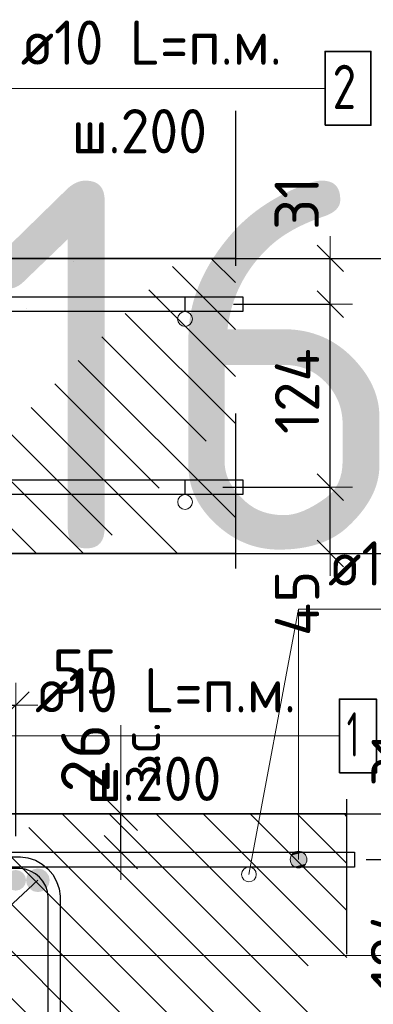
# Model space of a CAD drawing. Header units: metres. Extents: x -38 to 97, y -15 to 21.
# Tile 58 of 132: x 72.58 to 72.82, y 2.039 to 2.706. Entities that reach past the tile are written whole.
import ezdxf

# ---------------------------------------------------------------- set-up
doc = ezdxf.new("R2010")
doc.units = ezdxf.units.M
doc.header["$PDMODE"] = 65
doc.linetypes.add('______4', pattern=[0.135, 0.105, -0.03])
for name, color, linetype, lineweight in [('XR$3$Арм. стержнями верхней зоны', 180, 'Continuous', 35), ('XR$3$Арм. стержнями нижней зоны', 180, 'Continuous', 35), ('XR$3$Арм.стержн. Арматура края', 96, 'Continuous', 35), ('XR$3$Размерная линия (1)', 7, 'Continuous', 13), ('XR$3$Размерная линия_ общее', 7, 'Continuous', 13), ('XR$5$Арм. стержнями верхней зоны', 180, 'Continuous', 35), ('XR$5$Арм.стержн. Арматура края', 96, 'Continuous', 35), ('XR$5$Арм.стержн. Доп. арматура', 180, 'Continuous', 35), ('XR$5$Арм.стержн. Хомут', 240, 'Continuous', 35), ('XR$5$Арм.стержн.горизонт. 1', 180, 'Continuous', 35), ('XR$5$Размерная линия (1)', 7, 'Continuous', 13), ('XR$5$Размерная линия_ общее', 7, 'Continuous', 13)]:
    doc.layers.add(name, color=color, linetype=linetype, lineweight=lineweight)
doc.styles.add('ISOCPEUR', font='txt')
doc.dimstyles.new('DIMSTYLE_11', dxfattribs={"dimtxt": 0.033, "dimasz": 0.0375, "dimexe": 0, "dimexo": 0, "dimgap": 0.0165, "dimtad": 2, "dimdec": 0, "dimlfac": 1000, "dimrnd": 1, "dimzin": 12, "dimdsep": 46, "dimtxsty": 'ISOCPEUR', "dimblk1": 'ALL_ML_STRICH', "dimblk2": 'ALL_ML_STRICH', "dimsah": 1, "dimcen": 0, "dimclrd": 7, "dimclre": 256, "dimclrt": 7, "dimadec": 0, "dimazin": 0, "dimtfac": 1, "dimtdec": 0, "dimtix": 1, "dimtmove": 2, "dimatfit": 3, "dimfxl": 0, "dimtvp": 1.2, "dimtzin": 0, "dimlwd": 0, "dimlwe": -3, "dimarcsym": 0})
doc.dimstyles.new('DIMSTYLE_12', dxfattribs={"dimtxt": 0.03, "dimasz": 0.03, "dimexe": 0, "dimexo": 0, "dimgap": 0.015, "dimtad": 2, "dimdec": 0, "dimlfac": 1000, "dimrnd": 1, "dimzin": 12, "dimdsep": 46, "dimtxsty": 'ISOCPEUR', "dimblk1": 'ALL_ML_STRICH', "dimblk2": 'ALL_ML_STRICH', "dimsah": 1, "dimcen": 0, "dimclrd": 7, "dimclre": 256, "dimclrt": 7, "dimadec": 0, "dimazin": 0, "dimtfac": 1, "dimtdec": 0, "dimtix": 1, "dimtmove": 2, "dimatfit": 3, "dimfxl": 0, "dimtzin": 0, "dimlwd": 0, "dimlwe": -3, "dimarcsym": 0})
doc.dimstyles.new('DIMSTYLE_14', dxfattribs={"dimtxt": 0.03, "dimasz": 0.03, "dimexe": 0, "dimexo": 0, "dimgap": 0.015, "dimtad": 2, "dimdec": 0, "dimlfac": 1000, "dimrnd": 1, "dimzin": 12, "dimdsep": 46, "dimtxsty": 'ISOCPEUR', "dimblk1": 'ALL_ML_STRICH', "dimblk2": 'ALL_ML_STRICH', "dimsah": 1, "dimcen": 0, "dimclrd": 7, "dimclre": 256, "dimclrt": 7, "dimadec": 0, "dimazin": 0, "dimtfac": 1, "dimtdec": 0, "dimtix": 1, "dimtmove": 2, "dimatfit": 3, "dimfxl": 0, "dimtvp": 1.2, "dimtzin": 0, "dimlwd": 0, "dimlwe": -3, "dimarcsym": 0})
doc.dimstyles.new('DIMSTYLE_23', dxfattribs={"dimtxt": 0.03, "dimasz": 0.03, "dimexe": 0, "dimexo": 0, "dimgap": 0.015, "dimtad": 2, "dimdec": 0, "dimlfac": 1000, "dimrnd": 5, "dimzin": 12, "dimdsep": 46, "dimtxsty": 'ISOCPEUR', "dimblk1": 'ALL_ML_STRICH', "dimblk2": 'ALL_ML_STRICH', "dimsah": 1, "dimcen": 0, "dimclrd": 7, "dimclre": 256, "dimclrt": 7, "dimadec": 0, "dimazin": 0, "dimtfac": 1, "dimtdec": 0, "dimtix": 1, "dimtmove": 2, "dimatfit": 3, "dimfxl": 0, "dimtvp": 1.2, "dimtzin": 0, "dimlwd": 0, "dimlwe": -3, "dimarcsym": 0})
doc.dimstyles.new('DIMSTYLE_8', dxfattribs={"dimtxt": 0.033, "dimasz": 0.0375, "dimexe": 0, "dimexo": 0, "dimgap": 0.0165, "dimtad": 2, "dimdec": 0, "dimlfac": 1000, "dimrnd": 1, "dimzin": 12, "dimdsep": 46, "dimtxsty": 'ISOCPEUR', "dimblk1": 'ALL_ML_STRICH', "dimblk2": 'ALL_ML_STRICH', "dimsah": 1, "dimcen": 0, "dimclrd": 7, "dimclre": 256, "dimclrt": 7, "dimadec": 0, "dimazin": 0, "dimtfac": 1, "dimtdec": 0, "dimtix": 1, "dimtmove": 2, "dimatfit": 3, "dimfxl": 0, "dimtzin": 0, "dimlwd": 0, "dimlwe": -3, "dimarcsym": 0})
pattern_1 = [(135, (0, 0), (-0.031819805, -0.031819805), [0.4, -0.05, 0, -0.05]), (135, (-0.01591, -0.01591), (-0.031819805, -0.031819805), [0.8, -0.1, 0.1, -0.1])]

# ---------------------------------------------------------------- blocks, each defined once
blk = doc.blocks.new('ALL_ML_STRICH')
at = {"color": 0, "linetype": 'ByBlock', "lineweight": -2}
for p, q in [((0, -0.5), (0, 0.5)), ((-0.3, -0.3), (0.3, 0.3)), ((-1, 0), (0.5, 0))]:
    blk.add_line(p, q, dxfattribs=at)
blk = doc.blocks.new('*D97')
at = {"layer": 'DEFPOINTS', "color": 7, "linetype": 'Continuous', "lineweight": 13, "transparency": 33554687}
for p in [(72.69392, 2.54403), (72.69392, 2.34403), (72.86547, 2.34403)]:
    blk.add_point(p, dxfattribs=at)
at = {"layer": 'XR$3$Размерная линия_ общее', "color": 253, "linetype": 'Continuous', "lineweight": -2, "true_color": 0xa0a0a0, "transparency": 33554687}
for p, q in [((72.71392, 2.54403), (72.86547, 2.54403)), ((72.71392, 2.34403), (72.86547, 2.34403))]:
    blk.add_line(p, q, dxfattribs=at)
at = {"layer": 'XR$3$Размерная линия_ общее', "color": 7, "linetype": 'Continuous', "lineweight": -2, "transparency": 33554687}
blk.add_line((72.86547, 2.34403), (72.86547, 2.54403), dxfattribs=at)
at = {"layer": 'XR$3$Размерная линия_ общее', "color": 7, "linetype": 'Continuous', "lineweight": 13, "transparency": 33554687, "xscale": 0.0375, "yscale": 0.0375, "zscale": 0.0375}
for p, rotation in [((72.86547, 2.54403), 90), ((72.86547, 2.34403), 270)]:
    blk.add_blockref('ALL_ML_STRICH', p, dxfattribs=dict(at, rotation=rotation))
at = {"layer": 'XR$3$Размерная линия_ общее', "color": 7, "linetype": 'Continuous', "lineweight": 13, "transparency": 33554687, "insert": (72.84147, 2.44568), "char_height": 0.033, "width": 0.099, "attachment_point": 5, "rotation": 90, "style": 'ISOCPEUR'}
blk.add_mtext('\\A1;{200}', dxfattribs=at)
blk = doc.blocks.new('*D216')
at = {"layer": 'DEFPOINTS', "color": 7, "linetype": 'Continuous', "lineweight": 13, "transparency": 33554687}
for p in [(72.69781, 2.38903), (72.71066, 2.34403), (72.79047, 2.34403)]:
    blk.add_point(p, dxfattribs=at)
at = {"layer": 'XR$3$Размерная линия (1)', "color": 9, "linetype": 'Continuous', "lineweight": -2, "true_color": 0xc7c7c7, "transparency": 33554687}
for p, q in [((72.71781, 2.38903), (72.79047, 2.38903)), ((72.73066, 2.34403), (72.79047, 2.34403))]:
    blk.add_line(p, q, dxfattribs=at)
at = {"layer": 'XR$3$Размерная линия (1)', "color": 7, "linetype": 'Continuous', "lineweight": -2, "transparency": 33554687}
blk.add_line((72.79047, 2.34403), (72.79047, 2.38903), dxfattribs=at)
at = {"layer": 'XR$3$Размерная линия (1)', "color": 7, "linetype": 'Continuous', "lineweight": 13, "transparency": 33554687, "xscale": 0.03, "yscale": 0.03, "zscale": 0.03}
for p, rotation in [((72.79047, 2.38903), 90), ((72.79047, 2.34403), 270)]:
    blk.add_blockref('ALL_ML_STRICH', p, dxfattribs=dict(at, rotation=rotation))
at = {"layer": 'XR$3$Размерная линия (1)', "color": 7, "linetype": 'Continuous', "lineweight": 13, "transparency": 33554687, "insert": (72.76796, 2.31028), "char_height": 0.03, "width": 0.06, "attachment_point": 5, "rotation": 90, "style": 'ISOCPEUR'}
blk.add_mtext('\\A1;{45}', dxfattribs=at)
blk = doc.blocks.new('*D217')
at = {"layer": 'DEFPOINTS', "color": 7, "linetype": 'Continuous', "lineweight": 13, "transparency": 33554687}
for p in [(72.70483, 2.51303), (72.69781, 2.38903), (72.79047, 2.38903)]:
    blk.add_point(p, dxfattribs=at)
at = {"layer": 'XR$3$Размерная линия (1)', "color": 9, "linetype": 'Continuous', "lineweight": -2, "true_color": 0xc7c7c7, "transparency": 33554687}
for p, q in [((72.72483, 2.51303), (72.79047, 2.51303)), ((72.71781, 2.38903), (72.79047, 2.38903))]:
    blk.add_line(p, q, dxfattribs=at)
at = {"layer": 'XR$3$Размерная линия (1)', "color": 7, "linetype": 'Continuous', "lineweight": -2, "transparency": 33554687}
blk.add_line((72.79047, 2.38903), (72.79047, 2.51303), dxfattribs=at)
at = {"layer": 'XR$3$Размерная линия (1)', "color": 7, "linetype": 'Continuous', "lineweight": 13, "transparency": 33554687, "xscale": 0.03, "yscale": 0.03, "zscale": 0.03}
for p, rotation in [((72.79047, 2.51303), 90), ((72.79047, 2.38903), 270)]:
    blk.add_blockref('ALL_ML_STRICH', p, dxfattribs=dict(at, rotation=rotation))
at = {"layer": 'XR$3$Размерная линия (1)', "color": 7, "linetype": 'Continuous', "lineweight": 13, "transparency": 33554687, "insert": (72.76797, 2.45403), "char_height": 0.03, "width": 0.09, "attachment_point": 5, "rotation": 90, "style": 'ISOCPEUR'}
blk.add_mtext('\\A1;{124}', dxfattribs=at)
blk = doc.blocks.new('*D218')
at = {"layer": 'DEFPOINTS', "color": 7, "linetype": 'Continuous', "lineweight": 13, "transparency": 33554687}
for p in [(72.68696, 2.54403), (72.70483, 2.51303), (72.79047, 2.51303)]:
    blk.add_point(p, dxfattribs=at)
at = {"layer": 'XR$3$Размерная линия (1)', "color": 9, "linetype": 'Continuous', "lineweight": -2, "true_color": 0xc7c7c7, "transparency": 33554687}
for p, q in [((72.70696, 2.54403), (72.79047, 2.54403)), ((72.72483, 2.51303), (72.79047, 2.51303))]:
    blk.add_line(p, q, dxfattribs=at)
at = {"layer": 'XR$3$Размерная линия (1)', "color": 7, "linetype": 'Continuous', "lineweight": -2, "transparency": 33554687}
blk.add_line((72.79047, 2.51303), (72.79047, 2.54403), dxfattribs=at)
at = {"layer": 'XR$3$Размерная линия (1)', "color": 7, "linetype": 'Continuous', "lineweight": 13, "transparency": 33554687, "xscale": 0.03, "yscale": 0.03, "zscale": 0.03}
for p, rotation in [((72.79047, 2.54403), 90), ((72.79047, 2.51303), 270)]:
    blk.add_blockref('ALL_ML_STRICH', p, dxfattribs=dict(at, rotation=rotation))
at = {"layer": 'XR$3$Размерная линия (1)', "color": 7, "linetype": 'Continuous', "lineweight": 13, "transparency": 33554687, "insert": (72.76773, 2.58132), "char_height": 0.03, "width": 0.06, "attachment_point": 5, "rotation": 90, "style": 'ISOCPEUR'}
blk.add_mtext('\\A1;{31}', dxfattribs=at)
blk = doc.blocks.new('*D816')
at = {"layer": 'DEFPOINTS', "color": 7, "linetype": 'Continuous', "lineweight": 13, "transparency": 33554687}
for p in [(72.75883, 2.16769), (72.75883, 1.96769), (72.93038, 1.96769)]:
    blk.add_point(p, dxfattribs=at)
at = {"layer": 'XR$5$Размерная линия_ общее', "color": 253, "linetype": 'Continuous', "lineweight": -2, "true_color": 0xa0a0a0, "transparency": 33554687}
for p, q in [((72.77883, 2.16769), (72.93038, 2.16769)), ((72.77883, 1.96769), (72.93038, 1.96769))]:
    blk.add_line(p, q, dxfattribs=at)
at = {"layer": 'XR$5$Размерная линия_ общее', "color": 7, "linetype": 'Continuous', "lineweight": -2, "transparency": 33554687}
blk.add_line((72.93038, 1.96769), (72.93038, 2.16769), dxfattribs=at)
at = {"layer": 'XR$5$Размерная линия_ общее', "color": 7, "linetype": 'Continuous', "lineweight": 13, "transparency": 33554687, "xscale": 0.0375, "yscale": 0.0375, "zscale": 0.0375}
for p, rotation in [((72.93038, 2.16769), 90), ((72.93038, 1.96769), 270)]:
    blk.add_blockref('ALL_ML_STRICH', p, dxfattribs=dict(at, rotation=rotation))
at = {"layer": 'XR$5$Размерная линия_ общее', "color": 7, "linetype": 'Continuous', "lineweight": 13, "transparency": 33554687, "insert": (72.90638, 2.06934), "char_height": 0.033, "width": 0.099, "attachment_point": 5, "rotation": 90, "style": 'ISOCPEUR'}
blk.add_mtext('\\A1;{200}', dxfattribs=at)
blk = doc.blocks.new('*D829')
at = {"layer": 'DEFPOINTS', "color": 7, "linetype": 'Continuous', "lineweight": 13, "transparency": 33554687}
for p in [(72.60871, 2.16769), (72.60871, 2.14169), (72.6487, 2.14169)]:
    blk.add_point(p, dxfattribs=at)
at = {"layer": 'XR$5$Размерная линия_ общее', "color": 253, "linetype": 'Continuous', "lineweight": -2, "true_color": 0xa0a0a0, "transparency": 33554687}
for p, q in [((72.62871, 2.16769), (72.6487, 2.16769)), ((72.62871, 2.14169), (72.6487, 2.14169))]:
    blk.add_line(p, q, dxfattribs=at)
at = {"layer": 'XR$5$Размерная линия_ общее', "color": 7, "linetype": 'Continuous', "lineweight": -2, "transparency": 33554687}
blk.add_line((72.6487, 2.14169), (72.6487, 2.16769), dxfattribs=at)
at = {"layer": 'XR$5$Размерная линия_ общее', "color": 7, "linetype": 'Continuous', "lineweight": 13, "transparency": 33554687, "xscale": 0.0375, "yscale": 0.0375, "zscale": 0.0375}
for p, rotation in [((72.6487, 2.16769), 90), ((72.6487, 2.14169), 270)]:
    blk.add_blockref('ALL_ML_STRICH', p, dxfattribs=dict(at, rotation=rotation))
at = {"layer": 'XR$5$Размерная линия_ общее', "color": 7, "linetype": 'Continuous', "lineweight": 13, "transparency": 33554687, "insert": (72.64823, 2.18505), "char_height": 0.027, "width": 0.00135, "attachment_point": 1, "rotation": 90, "line_spacing_factor": 0.60241, "style": 'ISOCPEUR'}
blk.add_mtext('з.с.', dxfattribs=at)
at = {"layer": 'XR$5$Размерная линия_ общее', "color": 7, "linetype": 'Continuous', "lineweight": 13, "transparency": 33554687, "insert": (72.6247, 2.20541), "char_height": 0.033, "width": 0.066, "attachment_point": 5, "rotation": 90, "style": 'ISOCPEUR'}
blk.add_mtext('\\A1;{26}', dxfattribs=at)
blk = doc.blocks.new('*D832')
at = {"layer": 'DEFPOINTS', "color": 7, "linetype": 'Continuous', "lineweight": 13, "transparency": 33554687}
for p in [(72.52247, 2.24143), (72.52247, 2.13269), (72.57755, 2.13269)]:
    blk.add_point(p, dxfattribs=at)
at = {"layer": 'XR$5$Размерная линия (1)', "color": 9, "linetype": 'Continuous', "lineweight": -2, "true_color": 0xc7c7c7, "transparency": 33554687}
for p, q in [((72.52247, 2.15269), (72.52247, 2.24143)), ((72.57755, 2.15269), (72.57755, 2.24143))]:
    blk.add_line(p, q, dxfattribs=at)
at = {"layer": 'XR$5$Размерная линия (1)', "color": 7, "linetype": 'Continuous', "lineweight": -2, "transparency": 33554687}
blk.add_line((72.52247, 2.24143), (72.57755, 2.24143), dxfattribs=at)
at = {"layer": 'XR$5$Размерная линия (1)', "color": 7, "linetype": 'Continuous', "lineweight": 13, "transparency": 33554687, "xscale": 0.03, "yscale": 0.03, "zscale": 0.03, "rotation": 180}
blk.add_blockref('ALL_ML_STRICH', (72.52247, 2.24143), dxfattribs=at)
at = {"layer": 'XR$5$Размерная линия (1)', "color": 7, "linetype": 'Continuous', "lineweight": 13, "transparency": 33554687, "xscale": 0.03, "yscale": 0.03, "zscale": 0.03}
blk.add_blockref('ALL_ML_STRICH', (72.57755, 2.24143), dxfattribs=at)
at = {"layer": 'XR$5$Размерная линия (1)', "color": 7, "linetype": 'Continuous', "lineweight": 13, "transparency": 33554687, "insert": (72.62416, 2.26411), "char_height": 0.03, "width": 0.06, "attachment_point": 5, "style": 'ISOCPEUR'}
blk.add_mtext('\\A1;{55}', dxfattribs=at)
blk = doc.blocks.new('*D834')
at = {"layer": 'DEFPOINTS', "color": 7, "linetype": 'Continuous', "lineweight": 13, "transparency": 33554687}
for p in [(72.79462, 2.13669), (72.76272, 2.01269), (72.85538, 2.01269)]:
    blk.add_point(p, dxfattribs=at)
at = {"layer": 'XR$5$Размерная линия (1)', "color": 9, "linetype": 'Continuous', "lineweight": -2, "true_color": 0xc7c7c7, "transparency": 33554687}
for p, q in [((72.81462, 2.13669), (72.85538, 2.13669)), ((72.78272, 2.01269), (72.85538, 2.01269))]:
    blk.add_line(p, q, dxfattribs=at)
at = {"layer": 'XR$5$Размерная линия (1)', "color": 7, "linetype": 'Continuous', "lineweight": -2, "transparency": 33554687}
blk.add_line((72.85538, 2.01269), (72.85538, 2.13669), dxfattribs=at)
at = {"layer": 'XR$5$Размерная линия (1)', "color": 7, "linetype": 'Continuous', "lineweight": 13, "transparency": 33554687, "xscale": 0.03, "yscale": 0.03, "zscale": 0.03}
for p, rotation in [((72.85538, 2.13669), 90), ((72.85538, 2.01269), 270)]:
    blk.add_blockref('ALL_ML_STRICH', p, dxfattribs=dict(at, rotation=rotation))
at = {"layer": 'XR$5$Размерная линия (1)', "color": 7, "linetype": 'Continuous', "lineweight": 13, "transparency": 33554687, "insert": (72.83288, 2.07769), "char_height": 0.03, "width": 0.09, "attachment_point": 5, "rotation": 90, "style": 'ISOCPEUR'}
blk.add_mtext('\\A1;{124}', dxfattribs=at)
blk = doc.blocks.new('*D835')
at = {"layer": 'DEFPOINTS', "color": 7, "linetype": 'Continuous', "lineweight": 13, "transparency": 33554687}
for p in [(72.75187, 2.16769), (72.79462, 2.13669), (72.85538, 2.13669)]:
    blk.add_point(p, dxfattribs=at)
at = {"layer": 'XR$5$Размерная линия (1)', "color": 9, "linetype": 'Continuous', "lineweight": -2, "true_color": 0xc7c7c7, "transparency": 33554687}
for p, q in [((72.77187, 2.16769), (72.85538, 2.16769)), ((72.81462, 2.13669), (72.85538, 2.13669))]:
    blk.add_line(p, q, dxfattribs=at)
at = {"layer": 'XR$5$Размерная линия (1)', "color": 7, "linetype": 'Continuous', "lineweight": -2, "transparency": 33554687}
blk.add_line((72.85538, 2.13669), (72.85538, 2.16769), dxfattribs=at)
at = {"layer": 'XR$5$Размерная линия (1)', "color": 7, "linetype": 'Continuous', "lineweight": 13, "transparency": 33554687, "xscale": 0.03, "yscale": 0.03, "zscale": 0.03}
for p, rotation in [((72.85538, 2.16769), 90), ((72.85538, 2.13669), 270)]:
    blk.add_blockref('ALL_ML_STRICH', p, dxfattribs=dict(at, rotation=rotation))
at = {"layer": 'XR$5$Размерная линия (1)', "color": 7, "linetype": 'Continuous', "lineweight": 13, "transparency": 33554687, "insert": (72.83338, 2.20406), "char_height": 0.03, "width": 0.06, "attachment_point": 5, "rotation": 90, "style": 'ISOCPEUR'}
blk.add_mtext('\\A1;{31}', dxfattribs=at)

msp = doc.modelspace()

# ---------------------------------------------------------------- hatches: boundary and pattern name
at = {"linetype": 'Continuous', "lineweight": 25, "transparency": 33554687}
h = msp.add_hatch(dxfattribs=at)
h.set_pattern_fill('__________540', scale=0.015, style=0, pattern_type=2)
h.set_pattern_definition(pattern_1)
h.paths.add_polyline_path([(72.47211, 2.54403), (72.47211, 2.34403), (72.72626, 2.34403), (72.72626, 2.54403)], flags=0)
at = {"linetype": 'Continuous', "lineweight": 13, "transparency": 33554687}
h = msp.add_hatch(dxfattribs=at)
h.set_pattern_fill('__________540', scale=0.015, style=0, pattern_type=2)
h.set_pattern_definition(pattern_1)
h.paths.add_polyline_path([(72.38255, 2.16769), (72.38255, 1.96769), (72.80173, 1.96769), (72.80173, 2.16769)], flags=0)
at = {"layer": 'XR$5$Арм. стержнями верхней зоны', "linetype": 'Continuous', "lineweight": 13, "transparency": 33554687}
for points in [[(72.77176, 2.14152), (72.76614, 2.14152), (72.76411, 2.1395)], [(72.77176, 2.14152), (72.76411, 2.1395), (72.77379, 2.1395)], [(72.76614, 2.14152), (72.77176, 2.14152), (72.76895, 2.14231)], [(72.77379, 2.1395), (72.76411, 2.1395), (72.76333, 2.13669)], [(72.77379, 2.1395), (72.76333, 2.13669), (72.77458, 2.13669)], [(72.77458, 2.13669), (72.76333, 2.13669), (72.76411, 2.13387)], [(72.77458, 2.13669), (72.76411, 2.13387), (72.77379, 2.13387)], [(72.77379, 2.13387), (72.76411, 2.13387), (72.76614, 2.13185)], [(72.77379, 2.13387), (72.76614, 2.13185), (72.77176, 2.13185)], [(72.77176, 2.13185), (72.76614, 2.13185), (72.76895, 2.13106)]]:
    msp.add_hatch(color=7, dxfattribs=at).paths.add_polyline_path(points)
at = {"layer": 'XR$5$Арм.стержн. Доп. арматура', "linetype": 'Continuous', "lineweight": 50, "transparency": 33554687}
msp.add_hatch(color=7, dxfattribs=at).paths.add_polyline_path([(72.58451, 2.12269), (72.58398, 2.12536), (72.58246, 2.12764), (72.58019, 2.12915), (72.57751, 2.12969), (72.57483, 2.12915), (72.57256, 2.12764), (72.57104, 2.12536), (72.57051, 2.12269), (72.57104, 2.12001), (72.57256, 2.11774), (72.57483, 2.11622), (72.57751, 2.11569), (72.58019, 2.11622), (72.58246, 2.11774), (72.58398, 2.12001)])
at = {"layer": 'XR$5$Арм.стержн.горизонт. 1', "linetype": 'Continuous', "lineweight": 50, "transparency": 33554687}
msp.add_hatch(color=7, dxfattribs=at).paths.add_polyline_path([(72.60051, 2.12269), (72.5999, 2.12575), (72.59817, 2.12834), (72.59557, 2.13008), (72.59251, 2.13069), (72.58945, 2.13008), (72.58685, 2.12834), (72.58512, 2.12575), (72.58451, 2.12269), (72.58512, 2.11962), (72.58685, 2.11703), (72.58945, 2.11529), (72.59251, 2.11469), (72.59557, 2.11529), (72.59817, 2.11703), (72.5999, 2.11962)])

# ---------------------------------------------------------------- linework, layer by layer
at = {"color": 7, "linetype": '______4', "lineweight": 25, "transparency": 33554687}
for p, q in [((72.72626, 2.64403), (72.72626, 2.24403)), ((72.80173, 1.86769), (72.80173, 2.26769))]:
    msp.add_line(p, q, dxfattribs=at)
at = {"color": 7, "linetype": 'Continuous', "lineweight": 35, "transparency": 33554687}
for p, q in [((72.72626, 2.54403), (72.47211, 2.54403)), ((72.47211, 2.34403), (72.72626, 2.34403)), ((72.80173, 2.16769), (72.38255, 2.16769))]:
    msp.add_line(p, q, dxfattribs=at)
at = {"color": 7, "linetype": 'Continuous', "lineweight": 13, "transparency": 33554687}
for p, q in [((72.73538, 2.12664), (72.76895, 2.30631)), ((72.6487, 2.16769), (72.6487, 2.22769)), ((86.41979, 2.07171), (67.91979, 2.07171))]:
    msp.add_line(p, q, dxfattribs=at)
for centre in [(72.69211, 2.50298), (72.69215, 2.37898), (72.73538, 2.12664)]:
    msp.add_circle(centre, 0.005, dxfattribs=at)
at = {"layer": 'XR$3$Арм. стержнями верхней зоны', "color": 7, "linetype": 'Continuous', "lineweight": 13, "transparency": 33554687}
msp.add_line((72.56095, 2.6592), (72.78695, 2.6592), dxfattribs=at)
at = {"layer": 'XR$3$Арм. стержнями верхней зоны', "color": 7, "linetype": 'Continuous', "lineweight": 35, "transparency": 33554687}
msp.add_lwpolyline([(72.78695, 2.6342), (72.81795, 2.6342), (72.81795, 2.6842), (72.78695, 2.6842), (72.78695, 2.6342)], dxfattribs=at)
at = {"layer": 'XR$3$Арм. стержнями верхней зоны', "color": 4, "linetype": 'Continuous', "lineweight": 25, "transparency": 33554687}
msp.add_lwpolyline([(72.19209, 2.51803), (72.73126, 2.51803), (72.73126, 2.50803), (72.19209, 2.50803), (72.19209, 2.51803)], dxfattribs=at)
at = {"layer": 'XR$3$Арм. стержнями нижней зоны', "color": 7, "linetype": 'Continuous', "lineweight": 13, "transparency": 33554687}
msp.add_line((72.57062, 2.22046), (72.79662, 2.22046), dxfattribs=at)
at = {"layer": 'XR$3$Арм. стержнями нижней зоны', "color": 4, "linetype": 'Continuous', "lineweight": 25, "transparency": 33554687}
msp.add_lwpolyline([(72.19206, 2.39403), (72.73126, 2.39403), (72.73126, 2.38403), (72.19206, 2.38403), (72.19206, 2.39403)], dxfattribs=at)
at = {"layer": 'XR$3$Арм. стержнями нижней зоны', "color": 7, "linetype": 'Continuous', "lineweight": 35, "transparency": 33554687}
msp.add_lwpolyline([(72.79662, 2.19546), (72.82162, 2.19546), (72.82162, 2.24546), (72.79662, 2.24546), (72.79662, 2.19546)], dxfattribs=at)
at = {"layer": 'XR$3$Арм.стержн. Арматура края', "color": 4, "linetype": 'Continuous', "lineweight": 25, "transparency": 33554687}
for points in [[(72.22538, 2.51803), (72.69203, 2.51803), (72.69203, 2.50803)], [(72.69203, 2.50803), (72.22607, 2.50803)], [(72.22607, 2.39403), (72.69203, 2.39403), (72.69203, 2.38403), (72.22538, 2.38403)]]:
    msp.add_lwpolyline(points, dxfattribs=at)
at = {"layer": 'XR$5$Арм. стержнями верхней зоны', "color": 7, "linetype": 'Continuous', "lineweight": 13, "transparency": 33554687}
for p, q in [((72.76895, 2.30631), (72.99495, 2.30631)), ((72.76895, 2.30631), (72.76895, 2.13669)), ((72.76895, 2.14231), (72.76895, 2.14231)), ((72.76333, 2.13669), (72.76333, 2.13669)), ((72.77458, 2.13669), (72.77458, 2.13669)), ((72.76895, 2.13106), (72.76895, 2.13106))]:
    msp.add_line(p, q, dxfattribs=at)
at = {"layer": 'XR$5$Арм. стержнями верхней зоны', "color": 4, "linetype": 'Continuous', "lineweight": 25, "transparency": 33554687}
msp.add_lwpolyline([(72.40755, 2.14169), (72.80673, 2.14169), (72.80673, 2.13169), (72.40755, 2.13169), (72.40755, 2.14169)], dxfattribs=at)
msp.add_lwpolyline([(72.40755, 2.14169), (72.80673, 2.14169), (72.80673, 2.13169), (72.40755, 2.13169), (72.40755, 2.14169)], dxfattribs=at)
msp.add_lwpolyline([(72.40755, 2.14169), (72.80673, 2.14169), (72.80673, 2.13169), (72.40755, 2.13169), (72.40755, 2.14169)], dxfattribs=at)
at = {"layer": 'XR$5$Арм. стержнями верхней зоны', "color": 7, "linetype": 'Continuous', "lineweight": 13, "transparency": 33554687}
msp.add_circle((72.76895, 2.13669), 0.00563, dxfattribs=at)
at = {"layer": 'XR$5$Арм.стержн. Арматура края', "color": 4, "linetype": 'Continuous', "lineweight": 25, "transparency": 33554687}
msp.add_lwpolyline([(72.40755, 2.03625), (72.40755, 2.11312), (72.40827, 2.11834), (72.41007, 2.12378), (72.41287, 2.12879), (72.41632, 2.13291), (72.42045, 2.13636), (72.42546, 2.13917), (72.4309, 2.14096), (72.43611, 2.14169), (72.80673, 2.14169), (72.80673, 2.13169), (72.4368, 2.13169), (72.43317, 2.13118), (72.4295, 2.12997), (72.42614, 2.12809), (72.42342, 2.12581), (72.42114, 2.12309), (72.41926, 2.11973), (72.41805, 2.11606), (72.41755, 2.11243), (72.41755, 2.03694)], dxfattribs=at)
msp.add_lwpolyline([(72.40755, 2.03625), (72.40755, 2.11312), (72.40827, 2.11834), (72.41007, 2.12378), (72.41287, 2.12879), (72.41632, 2.13291), (72.42045, 2.13636), (72.42546, 2.13917), (72.4309, 2.14096), (72.43611, 2.14169), (72.80673, 2.14169), (72.80673, 2.13169), (72.4368, 2.13169), (72.43317, 2.13118), (72.4295, 2.12997), (72.42614, 2.12809), (72.42342, 2.12581), (72.42114, 2.12309), (72.41926, 2.11973), (72.41805, 2.11606), (72.41755, 2.11243), (72.41755, 2.03694)], dxfattribs=at)
at = {"layer": 'XR$5$Арм.стержн. Хомут', "color": 40, "linetype": 'Continuous', "lineweight": 25, "transparency": 33554687}
for points in [[(72.40751, 1.91936), (72.40751, 2.11201), (72.40819, 2.11689), (72.40986, 2.12197), (72.41248, 2.12665), (72.4157, 2.1305), (72.41955, 2.13371), (72.42422, 2.13633), (72.4293, 2.13801), (72.43419, 2.13869), (72.58087, 2.13869), (72.58575, 2.13801), (72.59083, 2.13633), (72.59551, 2.13371), (72.59936, 2.1305), (72.60257, 2.12665), (72.60519, 2.12197), (72.60687, 2.11689), (72.60755, 2.11201), (72.60755, 1.91936)], [(72.40751, 1.91936), (72.40751, 2.11201), (72.40819, 2.11689), (72.40986, 2.12197), (72.41248, 2.12665), (72.4157, 2.1305), (72.41955, 2.13371), (72.42422, 2.13633), (72.4293, 2.13801), (72.43419, 2.13869), (72.58087, 2.13869), (72.58575, 2.13801), (72.59083, 2.13633), (72.59551, 2.13371), (72.59936, 2.1305), (72.60257, 2.12665), (72.60519, 2.12197), (72.60687, 2.11689), (72.60755, 2.11201), (72.60755, 1.91936)], [(72.59955, 1.91992), (72.59955, 2.11145), (72.59904, 2.11507), (72.59784, 2.11873), (72.59596, 2.12209), (72.59368, 2.12482), (72.59095, 2.1271), (72.58759, 2.12898), (72.58393, 2.13018), (72.58032, 2.13069), (72.43474, 2.13069), (72.43112, 2.13018), (72.42746, 2.12898), (72.42411, 2.1271), (72.42138, 2.12482), (72.4191, 2.12209), (72.41722, 2.11873), (72.41601, 2.11507), (72.41551, 2.11145), (72.41551, 1.91992)], [(72.59955, 1.91992), (72.59955, 2.11145), (72.59904, 2.11507), (72.59784, 2.11873), (72.59596, 2.12209), (72.59368, 2.12482), (72.59095, 2.1271), (72.58759, 2.12898), (72.58393, 2.13018), (72.58032, 2.13069), (72.43474, 2.13069), (72.43112, 2.13018), (72.42746, 2.12898), (72.42411, 2.1271), (72.42138, 2.12482), (72.4191, 2.12209), (72.41722, 2.11873), (72.41601, 2.11507), (72.41551, 2.11145), (72.41551, 1.91992)]]:
    msp.add_lwpolyline(points, dxfattribs=at)
at = {"layer": 'XR$5$Арм.стержн.горизонт. 1', "color": 7, "linetype": 'Continuous', "lineweight": 13, "transparency": 33554687}
msp.add_line((72.18414, 1.74281), (72.59251, 2.12269), dxfattribs=at)

# ---------------------------------------------------------------- texts
at = {"color": 7, "linetype": 'Continuous', "lineweight": 35, "transparency": 33554687, "insert": (70.35063, 2.34671), "char_height": 0.25, "width": 2.7437149, "attachment_point": 7, "style": 'ISOCPEUR'}
msp.add_mtext('\\W0.96;ГОСТ 34028-2016', dxfattribs=at)
at = {"layer": 'XR$3$Арм. стержнями верхней зоны', "color": 7, "linetype": 'Continuous', "lineweight": 25, "transparency": 33554687, "char_height": 0.03, "attachment_point": 7, "style": 'ISOCPEUR'}
for s, insert, width in [('\\W0.94;ø10 L=п.м.', (72.58095, 2.6752), 0.1999831), ('\\W0.78;2', (72.79195, 2.6452), 0.0326407), ('\\W0.95;ш.200 ', (72.61545, 2.6152), 0.1311997)]:
    msp.add_mtext(s, dxfattribs=dict(at, insert=insert, width=width))
at = {"layer": 'XR$3$Арм. стержнями нижней зоны', "color": 7, "linetype": 'Continuous', "lineweight": 25, "transparency": 33554687, "char_height": 0.03, "attachment_point": 7, "style": 'ISOCPEUR'}
for s, insert, width in [('\\W0.94;ø10 L=п.м.', (72.59062, 2.23646), 0.1999831), ('\\W0.56;1', (72.80162, 2.20646), 0.0233333), ('\\W0.95;ш.200 ', (72.62512, 2.17646), 0.1311996)]:
    msp.add_mtext(s, dxfattribs=dict(at, insert=insert, width=width))
at = {"layer": 'XR$5$Арм. стержнями верхней зоны', "color": 7, "linetype": 'Continuous', "lineweight": 25, "transparency": 33554687, "insert": (72.78895, 2.32231), "char_height": 0.03, "width": 0.199983, "attachment_point": 7, "style": 'ISOCPEUR'}
msp.add_mtext('\\W0.94;ø10 L=п.м.', dxfattribs=at)

# ---------------------------------------------------------------- dimensions: what is measured, and where the dimension line sits
at = {"layer": 'XR$3$Размерная линия (1)', "color": 7, "linetype": 'Continuous', "lineweight": 13, "transparency": 33554687}
for base, p1, p2, dimstyle, picture, middle in [((72.79047, 2.54403), (72.72483, 2.51303), (72.70696, 2.54403), 'DIMSTYLE_14', '*D218', (72.76773, 2.58132)), ((72.79047, 2.51303), (72.71781, 2.38903), (72.72483, 2.51303), 'DIMSTYLE_12', '*D217', (72.76797, 2.45403)), ((72.79047, 2.38903), (72.73066, 2.34403), (72.71781, 2.38903), 'DIMSTYLE_14', '*D216', (72.76796, 2.31028))]:
    dim = msp.add_linear_dim(base=base, p1=p1, p2=p2, angle=90, dimstyle=dimstyle, override={"dimpost": '<>', "dimclrd": 7, "dimclre": 9, "dimclrt": 7, "dimlwd": 0, "dimlwe": 65533}, dxfattribs=at)
    dim.commit()
    dim.dimension.update_dxf_attribs({"geometry": picture, "text_midpoint": middle, "dimtype": 160})
at = {"layer": 'XR$3$Размерная линия_ общее', "color": 7, "linetype": 'Continuous', "lineweight": 13, "transparency": 33554687}
dim = msp.add_linear_dim(base=(72.86547, 2.54403), p1=(72.71392, 2.34403), p2=(72.71392, 2.54403), angle=90, dimstyle='DIMSTYLE_8', override={"dimpost": '<>', "dimclrd": 7, "dimclre": 253, "dimclrt": 7, "dimlwd": 0, "dimlwe": 65533}, dxfattribs=at)
dim.commit()
dim.dimension.update_dxf_attribs({"geometry": '*D97', "text_midpoint": (72.84147, 2.44568), "dimtype": 160})
at = {"layer": 'XR$5$Размерная линия (1)', "color": 7, "linetype": 'Continuous', "lineweight": 13, "transparency": 33554687}
dim = msp.add_linear_dim(base=(72.57755, 2.24143), p1=(72.52247, 2.15269), p2=(72.57755, 2.15269), dimstyle='DIMSTYLE_23', override={"dimpost": '<>', "dimclrd": 7, "dimclre": 9, "dimclrt": 7, "dimlwd": 0, "dimlwe": 65533}, dxfattribs=at)
dim.commit()
dim.dimension.update_dxf_attribs({"geometry": '*D832', "text_midpoint": (72.62416, 2.26411), "dimtype": 160})
for base, p1, p2, dimstyle, picture, middle in [((72.85538, 2.16769), (72.81462, 2.13669), (72.77187, 2.16769), 'DIMSTYLE_14', '*D835', (72.83338, 2.20406)), ((72.85538, 2.13669), (72.78272, 2.01269), (72.81462, 2.13669), 'DIMSTYLE_12', '*D834', (72.83288, 2.07769))]:
    dim = msp.add_linear_dim(base=base, p1=p1, p2=p2, angle=90, dimstyle=dimstyle, override={"dimpost": '<>', "dimclrd": 7, "dimclre": 9, "dimclrt": 7, "dimlwd": 0, "dimlwe": 65533}, dxfattribs=at)
    dim.commit()
    dim.dimension.update_dxf_attribs({"geometry": picture, "text_midpoint": middle, "dimtype": 160})
at = {"layer": 'XR$5$Размерная линия_ общее', "color": 7, "linetype": 'Continuous', "lineweight": 13, "transparency": 33554687}
dim = msp.add_linear_dim(base=(72.6487, 2.16769), p1=(72.62871, 2.14169), p2=(72.62871, 2.16769), angle=90, text='<>\\Xз.с.', dimstyle='DIMSTYLE_11', override={"dimpost": '<>', "dimclrd": 7, "dimclre": 253, "dimclrt": 7, "dimlwd": 0, "dimlwe": 65533}, dxfattribs=at)
dim.commit()
dim.dimension.update_dxf_attribs({"geometry": '*D829', "text_midpoint": (72.6247, 2.20541), "dimtype": 160})
dim = msp.add_linear_dim(base=(72.93038, 2.16769), p1=(72.77883, 1.96769), p2=(72.77883, 2.16769), angle=90, dimstyle='DIMSTYLE_8', override={"dimpost": '<>', "dimclrd": 7, "dimclre": 253, "dimclrt": 7, "dimlwd": 0, "dimlwe": 65533}, dxfattribs=at)
dim.commit()
dim.dimension.update_dxf_attribs({"geometry": '*D816', "text_midpoint": (72.90638, 2.06934), "dimtype": 160})

doc.saveas('drawing.dxf')
